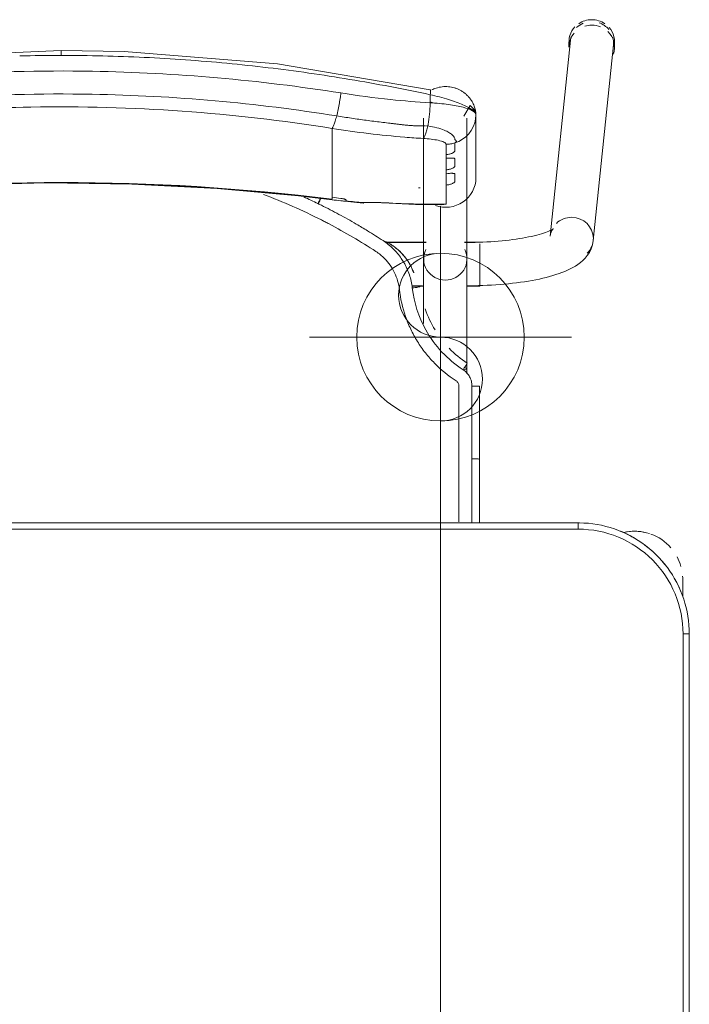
# Model space of a CAD drawing. Header units: metres. Extents: x 3 to 42.2, y -72.9 to -48.7.
# Tile 125 of 189: x 37.653 to 37.973, y -54.811 to -54.341. Entities that reach past the tile are written whole.
import ezdxf

# ---------------------------------------------------------------- set-up
doc = ezdxf.new("R2010")
doc.units = ezdxf.units.M
doc.layers.add('I-FURN', color=7, linetype='Continuous', lineweight=18)
doc.layers.add('M-MNTG', color=7, linetype='Continuous', lineweight=18)
doc.layers.add('M-MNTG-IDEN', color=1, linetype='Continuous', lineweight=9, true_color=0xff0000)

# ---------------------------------------------------------------- blocks, each defined once
blk = doc.blocks.new('ConjuntoParaAlunoTamanho6 - CJA06_ConjuntoParaAlunoTamanho6-V14-1PAV')
at = {"layer": 'I-FURN', "color": 253, "true_color": 0xaaaaaa}
for p, q in [((0.2432124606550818, 0.295256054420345), (0.2335379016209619, 0.20181709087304)), ((0.2425404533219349, 0.2945585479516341), (0.2425404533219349, 0.2919703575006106)), ((0.2541278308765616, 0.1996852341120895), (0.2638023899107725, 0.2931241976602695)), ((0.2643023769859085, 0.2919703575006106), (0.2643023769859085, 0.2945585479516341)), ((0.1981000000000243, 0.2296403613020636), (0.1981000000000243, 0.2596939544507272)), ((0.1731500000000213, 0.2581242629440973), (0.1731500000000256, 0.190968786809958)), ((0.1745693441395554, 0.2544094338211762), (0.1751254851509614, 0.254353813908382)), ((0.1938500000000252, 0.190968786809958), (0.1938500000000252, 0.2581242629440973)), ((0.1958994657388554, 0.2522107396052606), (0.1968476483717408, 0.253949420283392)), ((0.1968477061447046, 0.2539495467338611), (0.1975389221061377, 0.2558006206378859)), ((0.1294314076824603, 0.243802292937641), (0.1294314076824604, 0.2531737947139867)), ((0.1947122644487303, 0.2506185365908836), (0.1958994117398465, 0.2522106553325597)), ((0.1294314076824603, 0.2421389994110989), (0.1294314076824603, 0.243802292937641)), ((0.1294314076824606, 0.2421389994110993), (0.1294314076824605, 0.2365253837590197)), ((0.1838599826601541, 0.2390378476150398), (0.1838599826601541, 0.2407252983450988)), ((0.1294314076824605, 0.2365253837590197), (0.1294314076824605, 0.2348620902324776)), ((0.1294314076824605, 0.2348620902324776), (0.1294314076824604, 0.2292484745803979)), ((0.183859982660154, 0.231760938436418), (0.183859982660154, 0.233448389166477)), ((0.1294314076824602, 0.2275851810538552), (0.1294314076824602, 0.2292484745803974)), ((0.1294314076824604, 0.2275851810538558), (0.1294314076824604, 0.2219715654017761)), ((0.1838599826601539, 0.2170112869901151), (0.1838599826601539, 0.2261714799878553)), ((0.1294314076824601, 0.2203082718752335), (0.1294314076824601, 0.2219715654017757)), ((0.1294586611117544, 0.219152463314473), (0.14434194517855, 0.2175731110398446)), ((0.179439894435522, 0.2168937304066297), (0.1817272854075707, 0.2167811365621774)), ((0.1742864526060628, 0.1989367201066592), (0.1547360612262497, 0.1989367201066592)), ((0.1742893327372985, 0.1987867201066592), (0.1549429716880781, 0.1987867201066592)), ((0.1938500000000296, 0.1987867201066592), (0.192710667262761, 0.1987867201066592)), ((0.2000000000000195, 0.1989367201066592), (0.1927135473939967, 0.1989367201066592)), ((0.1938500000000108, 0.1984502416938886), (0.1938500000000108, 0.1987867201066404)), ((0.1938500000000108, 0.1976441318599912), (0.1938500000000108, 0.1984502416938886)), ((0.200000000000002, 0.1937960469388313), (0.2000000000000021, 0.1981376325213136)), ((0.1938500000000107, 0.1916047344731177), (0.1938500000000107, 0.1936664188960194)), ((0.200000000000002, 0.17793672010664), (0.200000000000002, 0.1936447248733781)), ((0.1938500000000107, 0.1858191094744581), (0.1938500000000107, 0.1868796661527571)), ((0.1938500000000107, 0.1837095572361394), (0.1938500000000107, 0.1850959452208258)), ((0.1938500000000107, 0.1780867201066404), (0.1938500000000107, 0.1795051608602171)), ((0.1675711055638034, 0.1780867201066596), (0.1726767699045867, 0.1780867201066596)), ((0.1675962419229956, 0.1779367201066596), (0.1732320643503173, 0.1779367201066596)), ((0.1937679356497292, 0.1779367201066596), (0.2000000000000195, 0.1779367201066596)), ((0.1938500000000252, 0.1360373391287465), (0.1938500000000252, 0.1385735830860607)), ((0.1998252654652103, 0.1302070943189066), (0.1998241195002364, 0.09530095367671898)), ((0.1998165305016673, 0.06496651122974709), (0.1998241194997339, 0.09530105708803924)), ((0.2470000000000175, 0.06496651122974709), (-0.2469999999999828, 0.06496651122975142)), ((0.2470000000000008, 0.06496651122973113), (-0.2469999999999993, 0.06496651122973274)), ((0.2470000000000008, 0.06496651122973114), (0.2470000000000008, 0.06196651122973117)), ((0.2968749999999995, 0.03797151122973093), (0.2968749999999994, 0.02961464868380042)), ((0.2968749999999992, 0.03299232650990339), (0.2968749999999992, 0.03797151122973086)), ((0.3000000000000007, 0.01196651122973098), (0.2970000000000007, 0.01196651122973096)), ((0.3000000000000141, -0.3320334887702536), (0.3000000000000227, 0.01196651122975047)), ((0.2999999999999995, -0.3320334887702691), (0.3000000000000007, 0.01196651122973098))]:
    blk.add_line(p, q, dxfattribs=at)
at = {"layer": 'I-FURN', "color": 253, "true_color": 0xaaaaaa, "flags": 128}
for points in [[(0.0001000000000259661, 0.290399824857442), (-0.07266958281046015, 0.2872143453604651), (-0.1448601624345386, 0.277701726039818), (-0.176032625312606, 0.2716064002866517)], [(0.1762326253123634, 0.2716064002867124), (0.1033140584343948, 0.2839819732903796), (0.03017500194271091, 0.2898535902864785), (0.0001000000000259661, 0.290399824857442)], [(0.1762658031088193, 0.2654018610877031), (0.1762658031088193, 0.2663721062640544), (0.1762658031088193, 0.2673423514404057), (0.1762658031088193, 0.268312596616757), (0.1762658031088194, 0.2692828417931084)], [(0.1980999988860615, 0.2597125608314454), (0.1979173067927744, 0.2609157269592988), (0.1973888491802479, 0.2620831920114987), (0.195395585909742, 0.2642028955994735), (0.1922691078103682, 0.2589586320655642)], [(0.19753892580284, 0.2558006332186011), (0.1979587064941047, 0.2577280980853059), (0.1981000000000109, 0.2596939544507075)], [(0.1980999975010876, 0.2597116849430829), (0.1980999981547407, 0.2521977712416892), (0.1980999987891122, 0.2446838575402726)], [(0.1981000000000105, 0.2296403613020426), (0.1981000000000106, 0.2371537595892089), (0.1981000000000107, 0.2446671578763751), (0.1981000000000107, 0.2521805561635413), (0.1981000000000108, 0.2596939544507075)], [(0.1917187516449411, 0.2479946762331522), (0.1933094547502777, 0.2492039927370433), (0.1947121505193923, 0.2506184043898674)], [(0.1838599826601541, 0.2407252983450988), (0.1838599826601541, 0.241946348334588), (0.1838599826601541, 0.2431673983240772), (0.1838599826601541, 0.2443884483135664), (0.1838599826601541, 0.2456094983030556)], [(0.1881000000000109, 0.2462822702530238), (0.1881000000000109, 0.2453180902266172), (0.1881000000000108, 0.2443539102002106), (0.1881000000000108, 0.243389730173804), (0.1881000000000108, 0.2424255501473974)], [(0.1881002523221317, 0.246282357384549), (0.1899707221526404, 0.2470146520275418), (0.1917187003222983, 0.247994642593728)], [(0.183859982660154, 0.233448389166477), (0.183859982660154, 0.2348457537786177), (0.183859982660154, 0.2362431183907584), (0.1838599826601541, 0.2376404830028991), (0.1838599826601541, 0.2390378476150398)], [(0.1881000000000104, 0.2386831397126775), (0.1881000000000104, 0.237799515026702), (0.1881000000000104, 0.2369158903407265), (0.1881000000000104, 0.236032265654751), (0.1881000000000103, 0.2351486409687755)], [(0.1838599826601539, 0.2261714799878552), (0.183859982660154, 0.2275688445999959), (0.183859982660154, 0.2289662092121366), (0.183859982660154, 0.2303635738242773), (0.183859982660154, 0.231760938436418)], [(0.1881000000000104, 0.2314062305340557), (0.1881000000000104, 0.2305226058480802), (0.1881000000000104, 0.2296389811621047), (0.1881000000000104, 0.2287553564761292), (0.1881000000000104, 0.2278717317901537)], [(-0.1292586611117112, 0.219152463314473), (-0.08865069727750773, 0.2234198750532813), (-0.04790057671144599, 0.2260954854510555), (-0.007073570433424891, 0.2271749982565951), (0.03376492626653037, 0.2266566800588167), (0.07454949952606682, 0.2245413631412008), (0.1152148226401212, 0.2208324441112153), (0.1294586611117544, 0.219152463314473)], [(0.1294314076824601, 0.2193726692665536), (0.1294314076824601, 0.2196065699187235), (0.1294314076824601, 0.2198404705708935), (0.1294314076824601, 0.2200743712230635), (0.1294314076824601, 0.2203082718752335)], [(0.1361000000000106, 0.2190117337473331), (0.1361000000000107, 0.2189337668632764), (0.1361000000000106, 0.2188557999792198), (0.1361000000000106, 0.2187778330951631), (0.1361000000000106, 0.2186998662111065)], [(0.1535056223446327, 0.2176050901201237), (0.169279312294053, 0.2168976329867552), (0.1813090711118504, 0.2167731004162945)], [(0.1817272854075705, 0.2167811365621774), (0.1827926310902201, 0.2168569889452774), (0.1838599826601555, 0.217011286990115)], [(0.2350704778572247, 0.2053619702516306), (0.2350077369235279, 0.2053133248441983), (0.2348200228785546, 0.2051835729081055), (0.2345106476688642, 0.2049931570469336), (0.2340848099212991, 0.204758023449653), (0.2335484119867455, 0.2044905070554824), (0.232907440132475, 0.2042001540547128), (0.2321676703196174, 0.2038943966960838), (0.2313345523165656, 0.2035790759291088), (0.2304131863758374, 0.2032588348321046), (0.2294083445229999, 0.2029374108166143), (0.2283245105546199, 0.2026178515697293), (0.2271659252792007, 0.2023026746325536), (0.2259366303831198, 0.2019939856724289), (0.2246405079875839, 0.2016935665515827), (0.2232813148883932, 0.2014029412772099), (0.2218627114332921, 0.2011234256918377), (0.2203882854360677, 0.2008561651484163), (0.2188615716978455, 0.2006021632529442), (0.2172860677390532, 0.2003623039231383), (0.2156652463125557, 0.2001373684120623), (0.2140025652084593, 0.1999280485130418), (0.2123014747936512, 0.1997349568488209), (0.2105654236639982, 0.1995586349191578), (0.2087978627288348, 0.1993995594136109), (0.2070022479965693, 0.199258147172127), (0.2051820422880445, 0.1991347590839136), (0.2033407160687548, 0.1990297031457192), (0.201481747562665, 0.1989432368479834), (0.1996086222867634, 0.1988755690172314), (0.1977248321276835, 0.1988268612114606), (0.1958338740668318, 0.1987972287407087), (0.1939392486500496, 0.1987867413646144), (0.1938500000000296, 0.1987867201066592)], [(0.2335379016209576, 0.20181709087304), (0.2337286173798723, 0.2028696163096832), (0.2340307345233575, 0.2037613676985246), (0.2343720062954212, 0.2044473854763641), (0.2346851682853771, 0.2049236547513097), (0.2349211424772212, 0.2052118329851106), (0.2350504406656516, 0.2053439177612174), (0.2350704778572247, 0.2053619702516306)], [(0.2541278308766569, 0.1996852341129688), (0.2537524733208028, 0.1976222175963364), (0.2531060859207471, 0.1957226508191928), (0.2522614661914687, 0.1940331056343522), (0.2512866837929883, 0.1925592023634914), (0.2502318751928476, 0.1912808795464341), (0.2491278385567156, 0.19016772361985), (0.2479903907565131, 0.1891887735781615), (0.2468256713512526, 0.1883170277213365), (0.2456343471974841, 0.1875306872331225), (0.2444143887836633, 0.1868128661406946), (0.2431627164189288, 0.1861507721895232), (0.2418761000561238, 0.1855348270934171), (0.2405516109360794, 0.184957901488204), (0.2391868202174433, 0.1844147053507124), (0.2377798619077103, 0.1839013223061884), (0.2363294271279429, 0.1834148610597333), (0.2348347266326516, 0.1829531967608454), (0.2332954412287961, 0.1825147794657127), (0.2317116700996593, 0.182098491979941), (0.2300838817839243, 0.181703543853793), (0.2284128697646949, 0.1813293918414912), (0.2266997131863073, 0.1809756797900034), (0.2249457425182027, 0.180642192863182), (0.2231525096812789, 0.1803288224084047), (0.2213217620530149, 0.1800355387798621), (0.2194554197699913, 0.1797623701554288), (0.217555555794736, 0.1795093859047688), (0.2156243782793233, 0.1792766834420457), (0.2136642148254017, 0.1790643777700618), (0.2116774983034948, 0.1788725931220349), (0.2096667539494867, 0.1787014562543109), (0.2076345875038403, 0.1785510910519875), (0.2055836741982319, 0.1784216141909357), (0.2035167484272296, 0.1783131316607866), (0.2014365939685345, 0.178225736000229), (0.1993460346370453, 0.1781595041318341), (0.1972479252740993, 0.1781144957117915), (0.1951451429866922, 0.1780907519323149), (0.1938500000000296, 0.1780867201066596)], [(0.1731500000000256, 0.1601508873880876), (0.1731500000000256, 0.1620004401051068), (0.1731500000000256, 0.163818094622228), (0.1731500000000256, 0.1656009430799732), (0.1731500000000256, 0.1673461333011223), (0.1731500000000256, 0.1690508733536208), (0.1731500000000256, 0.1707124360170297), (0.1731500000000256, 0.1723281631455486), (0.1731500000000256, 0.1738954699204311), (0.1731500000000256, 0.1754118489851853), (0.1731500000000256, 0.1768748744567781), (0.1731500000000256, 0.1782822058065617), (0.1731500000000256, 0.1796315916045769), (0.1731500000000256, 0.1809208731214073), (0.1731500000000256, 0.1821479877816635), (0.1731500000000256, 0.1833109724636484), (0.1731500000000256, 0.1844079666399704), (0.1731500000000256, 0.1854372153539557), (0.1731500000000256, 0.1863970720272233), (0.1731500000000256, 0.1872860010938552), (0.1731500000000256, 0.1881025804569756), (0.1731500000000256, 0.1888455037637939), (0.1731500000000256, 0.1895135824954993), (0.1731500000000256, 0.1901057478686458), (0.1731500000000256, 0.1906210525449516), (0.1731500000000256, 0.190968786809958)], [(0.1938500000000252, 0.190968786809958), (0.1938500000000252, 0.1905139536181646), (0.1938500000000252, 0.189981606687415), (0.1938500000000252, 0.1893725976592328), (0.1938500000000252, 0.1886879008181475), (0.1938500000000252, 0.1879286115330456), (0.1938500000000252, 0.1870959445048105), (0.1938500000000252, 0.1861912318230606), (0.1938500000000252, 0.1852159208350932), (0.1938500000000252, 0.1841715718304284), (0.1938500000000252, 0.1830598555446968), (0.1938500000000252, 0.1818825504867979), (0.1938500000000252, 0.1806415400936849), (0.1938500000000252, 0.1793388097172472), (0.1938500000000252, 0.1779764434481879), (0.1938500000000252, 0.1765566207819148), (0.1938500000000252, 0.1750816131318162), (0.1938500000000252, 0.1735537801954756), (0.1938500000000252, 0.1719755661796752), (0.1938500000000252, 0.1703494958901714), (0.1938500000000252, 0.1686781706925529), (0.1938500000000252, 0.1669642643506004), (0.1938500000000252, 0.1652105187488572), (0.1938500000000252, 0.1634197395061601), (0.1938500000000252, 0.1615947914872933), (0.1938500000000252, 0.1597385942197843), (0.1938500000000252, 0.1578541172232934), (0.1938500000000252, 0.155944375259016), (0.1938500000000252, 0.1540124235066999), (0.1938500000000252, 0.1520613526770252), (0.1938500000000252, 0.1500942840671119), (0.1938500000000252, 0.1481143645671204), (0.1938500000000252, 0.1461247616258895), (0.1938500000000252, 0.1441286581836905), (0.1938500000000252, 0.1421292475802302), (0.1938500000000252, 0.1401297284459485), (0.1938500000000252, 0.1385735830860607)], [(0.168410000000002, 0.1843247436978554), (0.168410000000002, 0.184339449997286), (0.168410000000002, 0.1843541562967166), (0.168410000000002, 0.1843688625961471), (0.168410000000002, 0.1843835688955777)], [(0.1962270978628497, 0.1302521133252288), (0.19622673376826, 0.126394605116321), (0.1962264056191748, 0.1225375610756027), (0.1962261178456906, 0.1186811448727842), (0.1962258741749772, 0.1148255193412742), (0.1962256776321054, 0.1109708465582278), (0.1962255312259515, 0.1071172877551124), (0.196225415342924, 0.1032650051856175), (0.1962252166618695, 0.0994141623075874), (0.1962252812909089, 0.09556492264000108)], [(0.2469999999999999, 0.0619665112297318), (0.1234999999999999, 0.0619665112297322), (-1.453485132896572e-16, 0.06196651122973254), (-0.1235000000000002, 0.06196651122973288), (-0.2470000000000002, 0.06196651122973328)], [(-0.2469999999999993, 0.06196651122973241), (-0.1234999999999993, 0.0619665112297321), (7.44471151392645e-16, 0.06196651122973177), (0.1235000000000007, 0.06196651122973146), (0.2470000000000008, 0.06196651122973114)], [(0.3000000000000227, 0.01196651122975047), (0.2999576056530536, 0.01408594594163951), (0.299830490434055, 0.01620199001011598), (0.2996188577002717, 0.018311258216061), (0.2993230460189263, 0.02041037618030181), (0.2989435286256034, 0.02249598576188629), (0.2984809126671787, 0.02456475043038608), (0.2979359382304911, 0.02661336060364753), (0.2973094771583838, 0.02863853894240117), (0.2966025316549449, 0.03063704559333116), (0.2958162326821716, 0.03260568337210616), (0.2949518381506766, 0.03454130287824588), (0.2940107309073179, 0.03644080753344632), (0.2929944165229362, 0.03830115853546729), (0.2919045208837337, 0.04011937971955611), (0.2907427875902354, 0.04189256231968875), (0.2895110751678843, 0.04361786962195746), (0.2882113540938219, 0.04529254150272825), (0.2868457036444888, 0.04691389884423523), (0.2854163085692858, 0.04847934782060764), (0.2839254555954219, 0.04998638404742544), (0.2823755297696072, 0.05143259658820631), (0.2807690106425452, 0.05281567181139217), (0.2791084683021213, 0.05413339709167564), (0.2773965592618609, 0.0553836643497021), (0.2756360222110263, 0.05656447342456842), (0.2738296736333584, 0.05767393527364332), (0.2719804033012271, 0.0587102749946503), (0.2700911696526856, 0.05967183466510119), (0.2681649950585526, 0.06055707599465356), (0.2662049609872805, 0.06136458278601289), (0.2642142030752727, 0.06209306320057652), (0.2621959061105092, 0.06274135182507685), (0.2601532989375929, 0.0633084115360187), (0.2580896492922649, 0.06379333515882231), (0.2560082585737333, 0.06419534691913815), (0.2539124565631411, 0.06451380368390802), (0.2518055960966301, 0.06474819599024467), (0.2496910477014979, 0.06489814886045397), (0.247572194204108, 0.06496342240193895), (0.2470000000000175, 0.06496651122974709)], [(0.2968750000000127, 0.03000167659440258), (0.2968750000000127, 0.030570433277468), (0.2968750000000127, 0.03112383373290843), (0.2968750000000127, 0.03166099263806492), (0.2968750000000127, 0.0321810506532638), (0.2968750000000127, 0.03268317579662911), (0.2968750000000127, 0.03316656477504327), (0.2968750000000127, 0.03363044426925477), (0.2968750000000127, 0.03407407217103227), (0.2968750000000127, 0.03449673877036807), (0.2968750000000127, 0.03489776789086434), (0.2968750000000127, 0.03527651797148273), (0.2968750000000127, 0.03563238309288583), (0.2968750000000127, 0.03596479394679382), (0.2968750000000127, 0.03627321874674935), (0.2968750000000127, 0.03655716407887), (0.2968750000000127, 0.03681617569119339), (0.2968750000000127, 0.03704983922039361), (0.2968750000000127, 0.03725778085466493), (0.2968750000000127, 0.03743966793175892), (0.2968750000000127, 0.03759520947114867), (0.2968750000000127, 0.03772415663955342), (0.2968750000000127, 0.03782630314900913), (0.2968750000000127, 0.03790148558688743), (0.2968750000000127, 0.03794958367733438), (0.2968750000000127, 0.03797052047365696)], [(0.2969999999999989, -0.3320334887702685), (0.2969999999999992, -0.2460334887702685), (0.2969999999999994, -0.1600334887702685), (0.2969999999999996, -0.07403348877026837), (0.2969999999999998, 0.01196651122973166)], [(0.2970000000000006, 0.01196651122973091), (0.2970000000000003, -0.07403348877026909), (0.297, -0.1600334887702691), (0.2969999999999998, -0.2460334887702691), (0.2969999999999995, -0.3320334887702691)]]:
    blk.add_lwpolyline(points, dxfattribs=at)
at = {"layer": 'I-FURN', "color": 253, "true_color": 0xaaaaaa}
for centre, radius, start, end in [((0.2469999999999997, 0.01196651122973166), 0.05000000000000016, 359.9999999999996, 89.9999999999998), ((0.2470000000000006, 0.01196651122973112), 0.05000000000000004, 1.399444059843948e-13, 90.00000000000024), ((0.2470000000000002, 0.01196651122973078), 0.05300000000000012, 57.30006590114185, 67.50000000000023), ((0.2470000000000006, 0.01196651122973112), 0.05300000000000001, 57.3000659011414, 67.49999999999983), ((0.2738749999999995, 0.03797151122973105), 0.02300000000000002, 75.53308433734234, 103.103188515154), ((0.2738749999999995, 0.03797151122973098), 0.02299999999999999, 71.99999999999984, 102.5792801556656), ((0.2738749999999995, 0.03797151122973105), 0.02299999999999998, 41.01943934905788, 70.30682625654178), ((0.2470000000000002, 0.01196651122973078), 0.0530000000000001, 37.16069583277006, 53.14964399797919), ((0.2470000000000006, 0.01196651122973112), 0.05299999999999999, 37.16069583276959, 53.1496439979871), ((0.2738749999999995, 0.03797151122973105), 0.02299999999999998, 15.73052841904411, 28.05060290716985), ((0.2470000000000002, 0.01196651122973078), 0.0530000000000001, 22.50000000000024, 32.69993391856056), ((0.2470000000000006, 0.01196651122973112), 0.053, 22.49999999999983, 32.69993391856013), ((0.2738749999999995, 0.03797151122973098), 0.02300000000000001, 359.9999999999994, 4.009148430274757)]:
    blk.add_arc(centre, radius, start, end, dxfattribs=at)
for centre, major_axis, ratio, start_param, end_param in [((0.2534214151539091, 0.2945585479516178), (0.01088096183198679, 0), 0.9659258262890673, 2.404321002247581, 3.31201314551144), ((0.253507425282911, 0.2941901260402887), (-0.01029496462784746, 0.001065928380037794), 0.9671584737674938, 5.223080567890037, 5.597592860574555), ((0.2534214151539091, 0.2945585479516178), (0.01088096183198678, 0), 0.965925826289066, 1.570796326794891, 2.182165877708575), ((0.2534214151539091, 0.2919703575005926), (0.01088096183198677, 0), 0.9659258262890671, 1.581693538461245, 1.883969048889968), ((0.2534214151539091, 0.2945585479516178), (-0.01088096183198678, 5.623562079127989e-17), 0.9659258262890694, 4.098127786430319, 4.71238898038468), ((0.2534214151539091, 0.2919703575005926), (0.01088096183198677, 0), 0.9659258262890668, 1.176355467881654, 1.570796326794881), ((0.253507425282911, 0.2941901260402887), (-0.01029496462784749, 0.001065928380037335), 0.9671584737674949, 3.921543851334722, 4.467460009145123), ((0.2534214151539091, 0.2945585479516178), (0.01088096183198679, 0), 0.9659258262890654, 6.052088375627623, 6.985955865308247), ((0.2534214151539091, 0.2919703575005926), (0.01088096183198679, 0), 0.9659258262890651, 2.446266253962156, 3.141592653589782), ((0.253507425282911, 0.2941901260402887), (-0.01029496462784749, 0.001065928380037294), 0.9671584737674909, 6.102342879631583, 6.38299102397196), ((0.2534214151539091, 0.2919703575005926), (0.01088096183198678, 0), 0.965925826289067, 5.959866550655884, 7.062609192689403), ((0.253507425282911, 0.2941901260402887), (-0.01029496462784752, 0.00106592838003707), 0.9671584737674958, 3.141592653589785, 3.50297454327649), ((9.999999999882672e-05, -0.7715866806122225), (1.021100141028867, 0), 0.9781476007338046, 1.44377104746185, 1.697821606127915), ((9.999999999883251e-05, -0.7711708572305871), (1.0208981, 0), 0.9781476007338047, 1.443771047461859, 1.697821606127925), ((0.1837000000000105, 0.2296403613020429), (0.01440000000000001, 0), 0.9781476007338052, 4.36210454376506, 6.28318530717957), ((0.1794715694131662, 0.6012766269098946), (0.3849999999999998, 0), 0.9781476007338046, 4.689765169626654, 4.691851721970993), ((0.1794715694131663, 0.6035636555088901), (0.3949999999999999, 0), 0.9781476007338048, 4.585363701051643, 4.595995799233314), ((0.1794715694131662, 0.6022122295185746), (0.3947979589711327, 0), 0.9781476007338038, 4.585363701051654, 4.595935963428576), ((0.1794715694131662, 0.6026280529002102), (0.3949999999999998, 0), 0.9781476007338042, 4.602237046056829, 4.623286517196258), ((0.1452124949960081, 0.227535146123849), (0.0008705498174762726, 0.009962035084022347), 0.01850094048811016, 2.932960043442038, 3.325659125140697), ((0.1794715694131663, 0.6033557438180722), (0.3949999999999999, 0), 0.9781476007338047, 4.644485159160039, 4.723499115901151), ((0.2438328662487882, 0.2007511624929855), (-0.01029496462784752, 0.001065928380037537), 0.9671584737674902, 4.812194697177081, 5.597592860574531), ((0.2438328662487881, 0.2007511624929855), (-0.01029496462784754, 0.001065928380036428), 0.967158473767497, 3.241398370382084, 4.812194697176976), ((0.2438328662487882, 0.2007511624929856), (-0.01029496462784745, 0.001065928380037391), 0.9671584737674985, 2.456000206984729, 3.241398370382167), ((0.1835000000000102, 0.1909687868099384), (0.01034999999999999, 0), 0.9781476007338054, 2.686586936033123, 4.712388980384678), ((0.1835000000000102, 0.1909687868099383), (0.01035000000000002, 0), 0.9781476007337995, 4.712388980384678, 6.738191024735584), ((0.1835000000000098, 0.1385735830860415), (0.01034999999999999, 0), 0.06975647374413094, 5.75958653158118, 6.776353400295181)]:
    blk.add_ellipse(centre, major_axis=major_axis, ratio=ratio, start_param=start_param, end_param=end_param, dxfattribs=at)
for points in [[(0.0001000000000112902, 0.2880248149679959), (-0.006508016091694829, 0.288024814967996), (-0.01311637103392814, 0.2879458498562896), (-0.01972184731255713, 0.2877884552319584)], [(0.0001000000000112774, 0.2903571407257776), (0.0001000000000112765, 0.2902912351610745), (0.0001000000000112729, 0.2900051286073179), (0.0001000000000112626, 0.2891558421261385), (0.0001000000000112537, 0.2884139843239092), (0.0001000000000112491, 0.2880248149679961)], [(0.01992242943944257, 0.287788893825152), (0.01331661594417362, 0.287946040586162), (0.006708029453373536, 0.2880248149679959), (0.0001000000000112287, 0.288024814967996)], [(0.03972822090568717, 0.287082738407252), (0.03313130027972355, 0.2873962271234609), (0.026528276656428, 0.2876317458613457), (0.01992248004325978, 0.2877888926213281)], [(0.05949739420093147, 0.285908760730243), (0.05291607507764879, 0.2863777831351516), (0.04632532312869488, 0.2867692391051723), (0.03972846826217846, 0.2870827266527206)], [(0.07920996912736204, 0.284269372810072), (0.07265096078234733, 0.2848931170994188), (0.06607919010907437, 0.2854396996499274), (0.05949798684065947, 0.2859087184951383)], [(0.09884629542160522, 0.2821678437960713), (0.09231561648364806, 0.2829446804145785), (0.08576917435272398, 0.2836456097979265), (0.07920996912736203, 0.284269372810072)], [(0.1183880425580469, 0.2796108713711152), (0.1118923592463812, 0.2805381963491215), (0.1053779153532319, 0.2813908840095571), (0.0988477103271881, 0.2821676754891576)], [(0.1378172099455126, 0.276606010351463), (0.1313620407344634, 0.2776813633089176), (0.1248851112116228, 0.2786833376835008), (0.1183894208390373, 0.2796106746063)], [(0.1571157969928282, 0.2731608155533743), (0.1507070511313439, 0.2743816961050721), (0.1442735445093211, 0.2755304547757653), (0.1378182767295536, 0.2766058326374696)], [(0.1762658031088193, 0.2692828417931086), (0.1699094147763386, 0.2706467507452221), (0.1635252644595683, 0.2719397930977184), (0.1571163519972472, 0.2731607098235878)], [(0.1316375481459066, 0.2591403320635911), (0.1317514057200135, 0.2595920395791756), (0.1319774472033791, 0.2605307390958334), (0.1323069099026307, 0.2620269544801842), (0.1326223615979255, 0.2635911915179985), (0.1329198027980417, 0.2652023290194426), (0.1331950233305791, 0.2668394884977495), (0.1334445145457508, 0.2684805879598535), (0.1335915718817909, 0.2695629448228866), (0.1336597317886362, 0.2700975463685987)], [(0.1762658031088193, 0.2692828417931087), (0.1763289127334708, 0.2696584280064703), (0.1764189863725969, 0.2703746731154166), (0.1764353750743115, 0.2712021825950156), (0.1763587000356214, 0.2714863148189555), (0.1763029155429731, 0.2715564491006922)], [(0.175125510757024, 0.254353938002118), (0.1751984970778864, 0.2547076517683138), (0.175339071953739, 0.2554367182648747), (0.1755320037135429, 0.2565866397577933), (0.1757052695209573, 0.2577841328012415), (0.175857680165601, 0.259019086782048), (0.1759880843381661, 0.2602816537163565), (0.176095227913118, 0.2615619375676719), (0.1761782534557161, 0.2628495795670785), (0.176236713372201, 0.2641342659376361), (0.1762589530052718, 0.2649819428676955), (0.1762658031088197, 0.2654018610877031)], [(0.1981000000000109, 0.2596939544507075), (0.1981000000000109, 0.2603482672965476), (0.1970264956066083, 0.2616503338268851), (0.1923900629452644, 0.2633751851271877), (0.1852348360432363, 0.264697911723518), (0.1793352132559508, 0.265233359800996), (0.1762658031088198, 0.265401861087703)], [(0.1781109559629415, 0.2652801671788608), (0.1775085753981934, 0.2654472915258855), (0.1768999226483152, 0.2656099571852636), (0.1762885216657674, 0.2657672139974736)], [(0.1294314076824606, 0.2531737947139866), (0.1295198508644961, 0.253273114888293), (0.1297044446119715, 0.2535308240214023), (0.1300007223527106, 0.2540876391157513), (0.1303127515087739, 0.2548081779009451), (0.1306367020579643, 0.2556847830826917), (0.1309683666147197, 0.2567044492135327), (0.131303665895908, 0.2578553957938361), (0.1315267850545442, 0.2587009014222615), (0.1316375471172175, 0.2591403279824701)], [(0.1728535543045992, 0.2483980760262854), (0.1729696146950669, 0.2485030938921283), (0.1732027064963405, 0.2487702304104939), (0.1735510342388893, 0.2493354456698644), (0.1738939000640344, 0.250058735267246), (0.174227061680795, 0.2509327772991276), (0.1745466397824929, 0.2519451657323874), (0.1748487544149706, 0.2530845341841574), (0.1750359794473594, 0.2539200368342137), (0.1751255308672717, 0.2543540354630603)], [(0.1838599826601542, 0.2456094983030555), (0.1842192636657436, 0.2456134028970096), (0.1849375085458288, 0.2456477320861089), (0.1860079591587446, 0.2457777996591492), (0.1870655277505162, 0.2459854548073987), (0.1877580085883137, 0.2461749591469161), (0.1881001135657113, 0.246282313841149)], [(0.124341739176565, 0.2095039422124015), (0.1152901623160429, 0.2140849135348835), (0.1060704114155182, 0.2181435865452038), (0.09665883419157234, 0.221679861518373)], [(0.1159427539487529, 0.2205001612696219), (0.118208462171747, 0.2194714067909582), (0.120460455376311, 0.2184124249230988), (0.1226981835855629, 0.2173235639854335)], [(0.1243563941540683, 0.2165087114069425), (0.124080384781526, 0.2166453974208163), (0.1235279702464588, 0.2169178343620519), (0.122974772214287, 0.2171883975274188), (0.1226979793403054, 0.2173232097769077)], [(0.1226981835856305, 0.2173235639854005), (0.1229127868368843, 0.2177608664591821), (0.1233583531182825, 0.2186550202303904), (0.1237690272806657, 0.2194524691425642), (0.1239499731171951, 0.2197966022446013)], [(0.1233396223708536, 0.218131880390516), (0.123191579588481, 0.2178324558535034), (0.1230392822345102, 0.2175283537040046), (0.1228883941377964, 0.2172307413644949)], [(0.1239464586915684, 0.2193573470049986), (0.1237666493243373, 0.2189779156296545), (0.1235632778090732, 0.2185567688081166), (0.1233517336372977, 0.2181258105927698)], [(0.1409843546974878, 0.2075760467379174), (0.1382577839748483, 0.2091620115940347), (0.1327588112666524, 0.2122360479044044), (0.127170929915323, 0.2151169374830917), (0.1243563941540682, 0.2165087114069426)], [(0.1336000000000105, 0.2198095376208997), (0.1337709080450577, 0.2197895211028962), (0.1341016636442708, 0.2197447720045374), (0.1345570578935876, 0.2196652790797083), (0.1349943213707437, 0.2195675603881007), (0.1353772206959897, 0.2194610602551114), (0.1356877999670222, 0.2193475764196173), (0.1359253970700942, 0.219230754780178), (0.1360624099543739, 0.2191208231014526), (0.1360974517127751, 0.2190478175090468), (0.1361000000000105, 0.2190117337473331)], [(0.1361000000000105, 0.2186998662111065), (0.136100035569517, 0.2186828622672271), (0.1360918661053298, 0.2186492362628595), (0.1360665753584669, 0.2186169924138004), (0.1360494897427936, 0.2186013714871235)], [(0.1443226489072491, 0.217792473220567), (0.145762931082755, 0.2177625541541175), (0.1486002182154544, 0.2177478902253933), (0.1513336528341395, 0.2178205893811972), (0.15267016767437, 0.2178778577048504)], [(0.1526701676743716, 0.2178778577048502), (0.1531962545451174, 0.2175770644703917), (0.1536937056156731, 0.2175210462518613), (0.1541742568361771, 0.2177192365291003)], [(0.127982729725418, 0.2076229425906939), (0.1273791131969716, 0.2079405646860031), (0.1261687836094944, 0.2085716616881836), (0.1249518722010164, 0.2091945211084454), (0.1243417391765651, 0.2095039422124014)], [(0.1503955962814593, 0.1944471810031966), (0.1467277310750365, 0.1968417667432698), (0.139345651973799, 0.2014179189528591), (0.1318066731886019, 0.205611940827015), (0.1279827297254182, 0.2076229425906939)], [(0.1463509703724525, 0.2043213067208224), (0.1454617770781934, 0.2048741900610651), (0.1436780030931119, 0.205969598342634), (0.1418838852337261, 0.2070440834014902), (0.1409843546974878, 0.207576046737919)], [(0.1537794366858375, 0.1996302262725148), (0.152557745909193, 0.2004277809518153), (0.1501008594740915, 0.2020049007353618), (0.1476209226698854, 0.2035451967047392), (0.1463764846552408, 0.2043055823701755)], [(0.1586329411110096, 0.1970969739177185), (0.1570319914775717, 0.1982151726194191), (0.1553072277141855, 0.1991556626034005), (0.1535014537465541, 0.1998979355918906)], [(0.1537415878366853, 0.1997177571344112), (0.1547233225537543, 0.1993071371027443), (0.1557480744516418, 0.1988086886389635), (0.1568013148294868, 0.1981978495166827)], [(0.1624994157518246, 0.1911047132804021), (0.1613359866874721, 0.192802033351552), (0.1586948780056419, 0.1959437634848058), (0.1554966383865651, 0.1985081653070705), (0.1537794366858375, 0.1996302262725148)], [(0.1544771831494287, 0.1911188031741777), (0.1538595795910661, 0.1917419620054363), (0.1525591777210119, 0.1929224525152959), (0.1511359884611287, 0.193963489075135), (0.1503955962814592, 0.1944471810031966)], [(0.1615632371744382, 0.1763592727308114), (0.1612423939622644, 0.179146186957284), (0.1596820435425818, 0.1845386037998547), (0.1564514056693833, 0.1891220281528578), (0.1544771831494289, 0.1911188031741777)], [(0.1637112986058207, 0.1892355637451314), (0.163521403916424, 0.1895535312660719), (0.1631293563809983, 0.1901833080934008), (0.1627133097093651, 0.1907999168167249), (0.1624994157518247, 0.191104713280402)], [(0.1677424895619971, 0.1770639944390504), (0.1674964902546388, 0.1792013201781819), (0.1665590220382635, 0.1834307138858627), (0.164789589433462, 0.1873763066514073), (0.1637112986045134, 0.1892355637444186)], [(0.1650109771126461, 0.1907575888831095), (0.1653668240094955, 0.1902631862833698), (0.1660439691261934, 0.1892504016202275), (0.1669511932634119, 0.1876675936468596), (0.1677473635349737, 0.1860264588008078), (0.16820222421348, 0.1848969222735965), (0.1684100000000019, 0.1843247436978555)], [(0.1714634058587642, 0.1778021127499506), (0.1714682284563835, 0.1777616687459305), (0.1712817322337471, 0.177658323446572), (0.1704566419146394, 0.1774597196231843), (0.1692131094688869, 0.1772481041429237), (0.1682328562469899, 0.1771200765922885), (0.1677424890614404, 0.1770642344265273)], [(0.178597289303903, 0.1570264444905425), (0.1766742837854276, 0.1601806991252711), (0.1751000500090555, 0.163548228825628), (0.1739019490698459, 0.1670403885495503)], [(0.1939136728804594, 0.1411945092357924), (0.1908365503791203, 0.143207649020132), (0.1879501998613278, 0.1455989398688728), (0.1853711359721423, 0.1482650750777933)], [(0.1919863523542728, 0.1380495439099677), (0.1922544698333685, 0.1384598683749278), (0.1927841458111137, 0.1392806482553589), (0.1934388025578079, 0.1403259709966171), (0.1938540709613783, 0.1410265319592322), (0.1939293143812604, 0.1411928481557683), (0.1939136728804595, 0.1411945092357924)], [(0.1962270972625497, 0.1302521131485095), (0.1962244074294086, 0.1310361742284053), (0.196036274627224, 0.1325521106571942), (0.1951915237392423, 0.1347279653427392), (0.1938272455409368, 0.1366302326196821), (0.1926490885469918, 0.137618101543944), (0.1919863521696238, 0.1380501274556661)], [(0.1900014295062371, 0.1302474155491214), (0.1900004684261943, 0.1305019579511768), (0.1899391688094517, 0.1309935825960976), (0.1896635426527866, 0.1316979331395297), (0.189220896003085, 0.132311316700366), (0.1888417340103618, 0.132628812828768), (0.1886288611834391, 0.1327672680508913)], [(0.1900013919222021, 0.09555402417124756), (0.190001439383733, 0.09868370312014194), (0.1900013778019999, 0.1048192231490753), (0.1900014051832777, 0.1131431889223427), (0.1900014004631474, 0.1217255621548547), (0.1900014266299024, 0.1274031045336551), (0.190001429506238, 0.1302474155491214)], [(0.1998210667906, 0.1302049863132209), (0.1998445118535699, 0.1302108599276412), (0.1996945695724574, 0.130222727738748), (0.1989137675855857, 0.1302381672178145), (0.1976969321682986, 0.1302488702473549), (0.1967197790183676, 0.1302517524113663), (0.1962270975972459, 0.1302520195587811)], [(0.1998187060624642, 0.1302043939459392), (0.1998185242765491, 0.1272925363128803), (0.1998182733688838, 0.1243806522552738), (0.1998180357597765, 0.1214692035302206)], [(0.1998198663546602, 0.09528842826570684), (0.1998196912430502, 0.1010983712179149), (0.1998194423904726, 0.1127324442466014), (0.199820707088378, 0.1243808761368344), (0.1998210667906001, 0.1302049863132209)], [(0.1998174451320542, 0.1127339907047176), (0.199817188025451, 0.1069128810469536), (0.1998173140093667, 0.1010953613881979), (0.1998174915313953, 0.09528493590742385)], [(0.1962252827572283, 0.0955648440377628), (0.1966195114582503, 0.0955637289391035), (0.197011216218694, 0.09555819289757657), (0.1973810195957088, 0.09554851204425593)], [(0.1973810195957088, 0.09554851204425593), (0.1977508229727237, 0.09553883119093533), (0.1980987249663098, 0.095525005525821), (0.1984075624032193, 0.09550772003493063)], [(0.1998241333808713, 0.09530095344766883), (0.1998241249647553, 0.0952967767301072), (0.1998227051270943, 0.09529260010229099), (0.1998198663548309, 0.09528842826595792)], [(0.1998200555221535, 0.06496652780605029), (0.1998200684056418, 0.07507383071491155), (0.1998199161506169, 0.08518111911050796), (0.199819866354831, 0.09528842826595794)], [(0.1998176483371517, 0.07533813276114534), (0.1998176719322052, 0.07188093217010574), (0.1998176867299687, 0.06842373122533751), (0.199817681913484, 0.06496652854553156)]]:
    blk.add_open_spline(points, degree=3, dxfattribs=at)
for points, knots in [([(-0.1334597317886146, 0.2700975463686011), (-0.0847039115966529, 0.2777950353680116), (0.005190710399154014, 0.2841531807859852), (0.09465608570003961, 0.2762553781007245), (0.1336597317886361, 0.2700975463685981)], [-1, -1, -1, -1, -0.4444444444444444, 0, 0, 0, 0]), ([(0.176985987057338, 0.2715293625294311), (0.1776537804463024, 0.271873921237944), (0.1792654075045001, 0.2725544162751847), (0.1819571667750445, 0.2731539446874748), (0.1849590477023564, 0.2732031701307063), (0.1874098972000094, 0.2727407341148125), (0.1890477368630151, 0.2721641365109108), (0.1899555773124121, 0.271763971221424), (0.1906190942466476, 0.2714305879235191), (0.1912702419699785, 0.2710585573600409), (0.1921219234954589, 0.2705073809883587), (0.1931349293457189, 0.2697297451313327), (0.1942280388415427, 0.268695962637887), (0.1951608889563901, 0.2676305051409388), (0.1959446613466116, 0.2665608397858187), (0.1966003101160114, 0.2654700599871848), (0.1971213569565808, 0.2643906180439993), (0.1975150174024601, 0.2633435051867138), (0.1977954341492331, 0.2623445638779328), (0.1980407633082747, 0.2610829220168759), (0.1980992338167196, 0.2602308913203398), (0.1980999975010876, 0.2597116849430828)], [0.3275759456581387, 0.3275759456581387, 0.3275759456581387, 0.3275759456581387, 0.375, 0.4375, 0.5, 0.5625, 0.59375, 0.609375, 0.625, 0.640625, 0.65625, 0.6875, 0.71875, 0.75, 0.78125, 0.8125, 0.84375, 0.875, 0.90625, 0.9375, 1, 1, 1, 1]), ([(-0.1314375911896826, 0.2591405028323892), (-0.0834284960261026, 0.2668293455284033), (0.005115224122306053, 0.2731845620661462), (0.09323131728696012, 0.2652914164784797), (0.1316375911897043, 0.2591405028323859)], [-1, -1, -1, -1, -0.4444444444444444, 0, 0, 0, 0]), ([(0.1336597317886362, 0.2700975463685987), (0.1415528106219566, 0.2688514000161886), (0.155777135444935, 0.2669874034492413), (0.1699719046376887, 0.2657985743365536), (0.1762658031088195, 0.2654018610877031)], [-1, -1, -1, -1, -0.4444444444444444, 0, 0, 0, 0]), ([(0.1762658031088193, 0.2692828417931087), (0.1778018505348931, 0.2689533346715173), (0.1808409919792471, 0.2682343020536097), (0.1851045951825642, 0.267035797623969), (0.1888538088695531, 0.2657760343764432), (0.1930172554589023, 0.2641128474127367), (0.1970774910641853, 0.2618686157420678), (0.198099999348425, 0.260342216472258), (0.1980999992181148, 0.2597116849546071)], [0, 0, 0, 0, 0.125, 0.25, 0.375, 0.5, 0.75, 1, 1, 1, 1]), ([(0.1294314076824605, 0.2531737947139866), (0.08224027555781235, 0.260753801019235), (-0.00483574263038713, 0.2670240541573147), (-0.0914775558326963, 0.2592379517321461), (-0.1292314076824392, 0.2531737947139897)], [-1, -1, -1, -1, -0.4444444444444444, 0, 0, 0, 0]), ([(0.1316375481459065, 0.2591403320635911), (0.1339949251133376, 0.2587682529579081), (0.1387087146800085, 0.2580511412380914), (0.145774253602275, 0.2570563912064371), (0.1516557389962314, 0.2562947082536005), (0.1557684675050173, 0.2557982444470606), (0.1581167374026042, 0.2555225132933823), (0.1598777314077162, 0.2553247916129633), (0.1616345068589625, 0.2551123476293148), (0.163388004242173, 0.2548905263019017), (0.1651435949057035, 0.2546919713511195), (0.1669065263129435, 0.2545489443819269), (0.1686772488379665, 0.254466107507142), (0.1710430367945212, 0.2544048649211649), (0.1728237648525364, 0.2544237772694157), (0.1740129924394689, 0.2544652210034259)], [0, 0, 0, 0, 0.1666666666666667, 0.3333333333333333, 0.5, 0.5833333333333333, 0.625, 0.6666666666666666, 0.7083333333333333, 0.75, 0.7916666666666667, 0.8333333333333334, 0.875, 0.9166666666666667, 1, 1, 1, 1]), ([(0.1958851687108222, 0.2625658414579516), (0.1956481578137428, 0.2626327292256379), (0.1951721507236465, 0.2627089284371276), (0.1947024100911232, 0.2626715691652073), (0.1944798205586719, 0.2626293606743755)], [0.3140408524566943, 0.3140408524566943, 0.3140408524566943, 0.3140408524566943, 0.375, 0.4333513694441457, 0.4333513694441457, 0.4333513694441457, 0.4333513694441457]), ([(0.1980999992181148, 0.2597116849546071), (0.1980996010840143, 0.260236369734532), (0.1978717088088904, 0.2610111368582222), (0.1972346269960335, 0.2618287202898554), (0.1968233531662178, 0.2621375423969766), (0.1966025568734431, 0.2622644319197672)], [0, 0, 0, 0, 0.125, 0.1875, 0.25, 0.25, 0.25, 0.25]), ([(0.175125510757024, 0.254353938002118), (0.176610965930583, 0.2541414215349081), (0.1794849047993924, 0.2535802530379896), (0.1828421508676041, 0.2524625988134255), (0.1848968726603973, 0.2514475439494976), (0.1860769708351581, 0.2506942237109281), (0.1875352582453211, 0.2495319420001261), (0.1881197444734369, 0.2485382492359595), (0.1880995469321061, 0.2477843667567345)], [0, 0, 0, 0, 0.2, 0.4, 0.55, 0.625, 0.7, 1, 1, 1, 1]), ([(0.1294314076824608, 0.2531737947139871), (0.1352201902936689, 0.2522542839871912), (0.1468102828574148, 0.250642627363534), (0.1612933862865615, 0.2491934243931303), (0.1699656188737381, 0.248576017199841), (0.1728535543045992, 0.2483980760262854)], [0, 0, 0, 0, 0.4, 0.8, 1, 1, 1, 1]), ([(0.1728535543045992, 0.2483980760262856), (0.1755507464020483, 0.2482318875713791), (0.1796609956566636, 0.2477478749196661), (0.1831662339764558, 0.2466767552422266), (0.1838599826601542, 0.2459684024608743), (0.1838599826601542, 0.2456094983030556)], [0, 0, 0, 0, 0.4444444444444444, 0.7222222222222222, 1, 1, 1, 1]), ([(0.1880995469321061, 0.2477843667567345), (0.1882111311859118, 0.2477232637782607), (0.1883579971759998, 0.2476272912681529), (0.1884924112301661, 0.2475082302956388), (0.1885590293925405, 0.2474384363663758), (0.1886026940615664, 0.2473847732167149), (0.1886449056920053, 0.2473317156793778), (0.1887018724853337, 0.2472627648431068), (0.1887642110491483, 0.247175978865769), (0.1887960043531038, 0.2470814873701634), (0.1887919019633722, 0.2469975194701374), (0.1887699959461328, 0.2469290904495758), (0.1887312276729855, 0.2468562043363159), (0.188663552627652, 0.246755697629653), (0.1884990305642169, 0.2465703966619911), (0.1882804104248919, 0.2463989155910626), (0.1881002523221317, 0.246282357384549)], [0, 0, 0, 0, 0.1666666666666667, 0.25, 0.2916666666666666, 0.3333333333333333, 0.375, 0.4166666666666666, 0.5, 0.5833333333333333, 0.625, 0.6666666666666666, 0.7083333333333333, 0.75, 0.8333333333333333, 1, 1, 1, 1]), ([(0.1881000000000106, 0.2424255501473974), (0.1880963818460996, 0.2423607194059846), (0.188040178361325, 0.2422189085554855), (0.1878179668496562, 0.2419776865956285), (0.187426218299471, 0.2416987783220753), (0.1869086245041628, 0.2414201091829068), (0.1862881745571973, 0.2411678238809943), (0.1853208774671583, 0.2408807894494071), (0.1844802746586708, 0.2407546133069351), (0.183859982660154, 0.2407252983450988)], [0, 0, 0, 0, 0.125, 0.25, 0.375, 0.5, 0.625, 0.75, 1, 1, 1, 1]), ([(0.183859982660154, 0.2390378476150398), (0.1844802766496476, 0.239021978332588), (0.185320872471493, 0.2390289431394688), (0.1862880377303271, 0.2390413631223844), (0.1869083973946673, 0.2390415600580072), (0.1874260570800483, 0.2390167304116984), (0.1878178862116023, 0.2389577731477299), (0.1880401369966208, 0.2388520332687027), (0.188096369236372, 0.2387456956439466), (0.1881000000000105, 0.2386831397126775)], [0, 0, 0, 0, 0.25, 0.375, 0.5, 0.625, 0.75, 0.875, 1, 1, 1, 1]), ([(0.1881000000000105, 0.2351486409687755), (0.1880963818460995, 0.2350838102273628), (0.1880401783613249, 0.2349419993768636), (0.1878179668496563, 0.2347007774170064), (0.1874262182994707, 0.2344218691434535), (0.1869086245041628, 0.234143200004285), (0.1862881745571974, 0.2338909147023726), (0.1853208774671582, 0.2336038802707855), (0.1844802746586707, 0.2334777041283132), (0.183859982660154, 0.233448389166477)], [0, 0, 0, 0, 0.125, 0.25, 0.375, 0.5, 0.625, 0.75, 1, 1, 1, 1]), ([(0.1838599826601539, 0.231760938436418), (0.1844802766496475, 0.2317450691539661), (0.185320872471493, 0.2317520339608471), (0.186288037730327, 0.2317644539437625), (0.1869083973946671, 0.2317646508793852), (0.1874260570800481, 0.2317398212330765), (0.1878178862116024, 0.2316808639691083), (0.1880401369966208, 0.2315751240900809), (0.188096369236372, 0.2314687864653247), (0.1881000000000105, 0.2314062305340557)], [0, 0, 0, 0, 0.25, 0.375, 0.5, 0.625, 0.75, 0.875, 1, 1, 1, 1]), ([(0.1881000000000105, 0.2278717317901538), (0.1880963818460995, 0.227806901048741), (0.1880401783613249, 0.2276650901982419), (0.1878179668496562, 0.2274238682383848), (0.1874262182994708, 0.2271449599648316), (0.1869086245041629, 0.2268662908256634), (0.1862881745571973, 0.2266140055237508), (0.1853208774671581, 0.2263269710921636), (0.1844802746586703, 0.2262007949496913), (0.1838599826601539, 0.2261714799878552)], [0, 0, 0, 0, 0.125, 0.25, 0.375, 0.5, 0.625, 0.75, 1, 1, 1, 1]), ([(0.1360494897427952, 0.2186013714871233), (0.1360175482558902, 0.2185744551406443), (0.1359330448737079, 0.2185317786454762), (0.1357483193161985, 0.2184966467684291), (0.135491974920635, 0.2184863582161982), (0.1350841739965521, 0.2185006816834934), (0.1344517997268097, 0.218560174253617), (0.1338969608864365, 0.2186231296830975), (0.133600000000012, 0.2186570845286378)], [0, 0, 0, 0, 0.125, 0.25, 0.375, 0.5, 0.75, 1, 1, 1, 1]), ([(0.1568341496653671, 0.1981787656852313), (0.1576358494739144, 0.1977121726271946), (0.1591901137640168, 0.1966947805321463), (0.1620692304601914, 0.1943444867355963), (0.1639299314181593, 0.1922594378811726), (0.165010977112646, 0.1907575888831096)], [0, 0, 0, 0, 0.25, 0.5, 1, 1, 1, 1]), ([(0.168410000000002, 0.1843835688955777), (0.1679579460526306, 0.1856258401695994), (0.1668592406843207, 0.1880705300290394), (0.163830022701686, 0.192726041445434), (0.160810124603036, 0.1955762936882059), (0.1586329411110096, 0.1970969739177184)], [0, 0, 0, 0, 0.25, 0.5, 1, 1, 1, 1]), ([(0.1886288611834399, 0.1327672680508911), (0.184858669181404, 0.135214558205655), (0.1797445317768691, 0.1393737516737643), (0.1738871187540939, 0.1460517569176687), (0.170072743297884, 0.151491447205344), (0.166899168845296, 0.1573206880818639), (0.1635278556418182, 0.1655172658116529), (0.1620792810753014, 0.1719219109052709), (0.1615632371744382, 0.1763592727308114)], [0, 0, 0, 0, 0.25, 0.375, 0.5, 0.625, 0.75, 1, 1, 1, 1]), ([(0.1677424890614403, 0.1770642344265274), (0.1685377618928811, 0.1700966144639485), (0.1734462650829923, 0.1547384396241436), (0.1846099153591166, 0.142808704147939), (0.1919863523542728, 0.1380495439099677)], [0, 0, 0, 0, 0.4444444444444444, 1, 1, 1, 1]), ([(0.1900014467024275, 0.0654809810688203), (0.1900014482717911, 0.06616760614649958), (0.1900014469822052, 0.06810506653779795), (0.1900014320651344, 0.07087669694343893), (0.1900014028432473, 0.07364734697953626), (0.1900013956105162, 0.0761767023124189), (0.1900014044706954, 0.07838368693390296), (0.1900013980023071, 0.08010240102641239), (0.1900013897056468, 0.08153498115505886), (0.1900013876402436, 0.08284057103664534), (0.1900013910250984, 0.08398225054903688), (0.1900013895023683, 0.08485985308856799), (0.1900013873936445, 0.08558322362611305), (0.1900013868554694, 0.08625702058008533), (0.1900013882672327, 0.08679650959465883), (0.190001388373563, 0.08715967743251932), (0.1900013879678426, 0.08749475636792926), (0.1900013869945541, 0.08795166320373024), (0.1900013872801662, 0.08848294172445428), (0.1900013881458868, 0.08900333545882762), (0.1900013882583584, 0.08963183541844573), (0.1900013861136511, 0.0907379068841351), (0.1900013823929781, 0.09260618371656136), (0.1900013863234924, 0.0944970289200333), (0.1900013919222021, 0.09555402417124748)], [0.4659090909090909, 0.4659090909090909, 0.4659090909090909, 0.4659090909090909, 0.4772727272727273, 0.5, 0.5227272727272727, 0.5454545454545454, 0.5681818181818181, 0.5909090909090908, 0.6136363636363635, 0.6363636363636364, 0.6590909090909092, 0.6818181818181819, 0.7045454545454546, 0.7272727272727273, 0.75, 0.7727272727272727, 0.7954545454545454, 0.8181818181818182, 0.8409090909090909, 0.8636363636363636, 0.8863636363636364, 0.9090909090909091, 0.9545454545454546, 1, 1, 1, 1]), ([(0.1961817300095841, 0.06497606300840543), (0.1961648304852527, 0.0672072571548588), (0.1960990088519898, 0.07740811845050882), (0.1961564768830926, 0.08754609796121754), (0.1962252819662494, 0.09555841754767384)], [0.8400419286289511, 0.8400419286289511, 0.8400419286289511, 0.8400419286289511, 0.875, 1, 1, 1, 1]), ([(0.1984075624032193, 0.09550772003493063), (0.1987163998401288, 0.09549043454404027), (0.1992559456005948, 0.09544894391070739), (0.1997261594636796, 0.09537594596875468), (0.1998241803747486, 0.09532455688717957), (0.1998241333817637, 0.09530095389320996)], [0.4, 0.4, 0.4, 0.4, 0.6, 0.8, 0.9699288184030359, 0.9699288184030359, 0.9699288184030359, 0.9699288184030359])]:
    blk.add_open_spline(points, degree=3, knots=knots, dxfattribs=at)
blk = doc.blocks.new('4 GRE - ESCOLA DE CINEMA E AUDIOVISUAL CINE REX R07_rvt-1-1PAV')
at = {"layer": 'I-FURN', "color": 253, "lineweight": 18, "true_color": 0xaaaaaa}
blk.add_blockref('ConjuntoParaAlunoTamanho6 - CJA06_ConjuntoParaAlunoTamanho6-V14-1PAV', (37.67274117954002, -54.64629518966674), dxfattribs=at)
blk = doc.blocks.new('Ponto de dreno - PONTO DE DRENO-878181-1PAV')
at = {"layer": 'M-MNTG'}
for p, q in [((5.218428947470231e-16, -0.0625), (6.605814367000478e-16, 0.0625)), ((3.229693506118e-17, 0.02), (0, 0)), ((-0.06249999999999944, 2.409535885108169e-18), (0.06250000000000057, 2.44887201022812e-18))]:
    blk.add_line(p, q, dxfattribs=at)
blk.add_circle((5.583533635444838e-16, 2.429205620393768e-18), 0.04000000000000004, dxfattribs=at)
for centre, radius, start, end in [((5.583533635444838e-16, 0.02000000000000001), 0.01999999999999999, 89.99999999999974, 269.9999999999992), ((0, -0.02), 0.02000000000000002, 270.0000000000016, 90.00000000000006)]:
    blk.add_arc(centre, radius, start, end, dxfattribs=at)

msp = doc.modelspace()

# ---------------------------------------------------------------- linework, layer by layer
at = {"layer": 'M-MNTG-IDEN'}
msp.add_line((37.8539535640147, -54.55519450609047), (37.85395356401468, -54.93019450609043), dxfattribs=at)

# ---------------------------------------------------------------- block references
at = {"lineweight": 5}
msp.add_blockref('4 GRE - ESCOLA DE CINEMA E AUDIOVISUAL CINE REX R07_rvt-1-1PAV', (0, 0), dxfattribs=at)
at = {"layer": 'M-MNTG'}
msp.add_blockref('Ponto de dreno - PONTO DE DRENO-878181-1PAV', (37.8539535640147, -54.49269450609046), dxfattribs=at)

doc.saveas('drawing.dxf')
